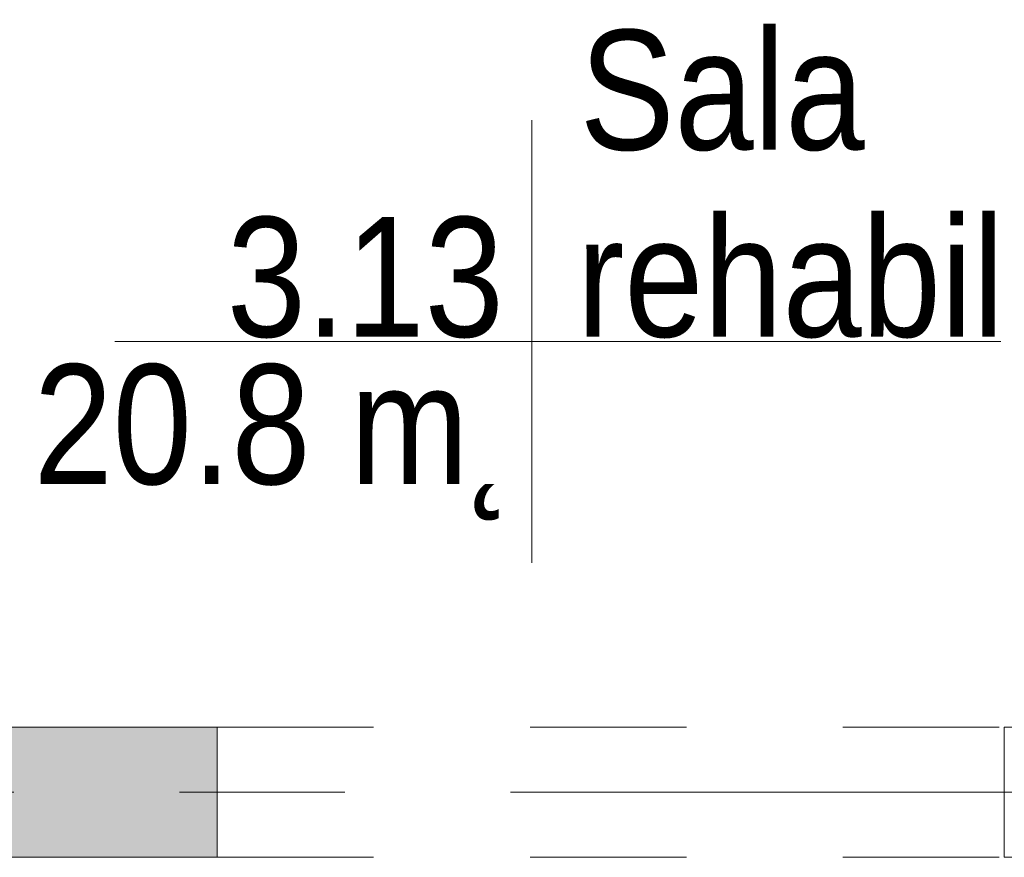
# Model space of a CAD drawing. Header units: centimetres. Extents: x -2424 to 2319, y 5 to 3760.
# Tile 99 of 117: x 680 to 869, y 2831 to 2992. Entities that reach past the tile are written whole.
import ezdxf

# ---------------------------------------------------------------- set-up
doc = ezdxf.new("R2010")
doc.units = ezdxf.units.CM
doc.linetypes.add('Dash', pattern=[60, 30, -30])
doc.linetypes.add('Oś', pattern=[222.25, 127, -31.75, 31.75, -31.75])
for name, color, linetype, lineweight in [('A-AREA-IDEN', 2, 'Continuous', 13), ('A-DOOR-HDLN', 31, 'Continuous', 13), ('A-WALL', 113, 'Continuous', 13), ('S-GRID', 1, 'Continuous', 13)]:
    doc.layers.add(name, color=color, linetype=linetype, lineweight=lineweight)
doc.layers.add('A-WALL-PATT', color=111, linetype='Continuous', lineweight=13, plot=False)
doc.styles.add('Arial_6', font='arial.ttf', dxfattribs={"width": 0.85, "height": 23})

msp = doc.modelspace()

# ---------------------------------------------------------------- linework, layer by layer
at = {"layer": 'A-AREA-IDEN', "color": 251, "lineweight": 9}
for p, q in [((778.73, 2972.34), (778.73, 2929.84)), ((788.48, 2929.84), (698.73, 2929.84)), ((698.73, 2929.84), (868.73, 2929.84)), ((778.73, 2929.84), (778.73, 2887.34))]:
    msp.add_line(p, q, dxfattribs=at)
at = {"layer": 'A-DOOR-HDLN', "color": 251, "linetype": 'Dash', "lineweight": 9}
for p, q in [((718.38, 2855.83), (869.38, 2855.83)), ((718.38, 2830.83), (869.38, 2830.83))]:
    msp.add_line(p, q, dxfattribs=at)
at = {"layer": 'A-WALL', "color": 251, "lineweight": 9}
for p, q in [((718.38, 2855.83), (498.38, 2855.83)), ((718.38, 2830.83), (718.38, 2855.83)), ((1209.38, 2855.83), (869.38, 2855.83)), ((869.38, 2855.83), (869.38, 2830.83)), ((498.38, 2830.83), (718.38, 2830.83)), ((869.38, 2830.83), (1209.38, 2830.83))]:
    msp.add_line(p, q, dxfattribs=at)
at = {"layer": 'A-WALL-PATT', "color": 251, "linetype": 'Continuous', "lineweight": 9, "extrusion": (0, 0, -1)}
for points in [[(-498.38, 2830.83), (-718.38, 2855.83), (-498.38, 2855.83)], [(-718.38, 2855.83), (-498.38, 2830.83), (-584.55, 2830.83)], [(-718.38, 2855.83), (-584.55, 2830.83), (-718.38, 2830.83)]]:
    msp.add_solid(points, dxfattribs=at)
at = {"layer": 'S-GRID', "color": 251, "linetype": 'Oś', "lineweight": 9}
msp.add_line((-1225.62, 2843.33), (1859.41, 2843.33), dxfattribs=at)

# ---------------------------------------------------------------- texts
at = {"layer": 'A-AREA-IDEN', "color": 251, "lineweight": 9, "style": 'Arial_6', "width": 0.85}
for s, p in [('Sala', (787.9, 2966.63)), ('rehabilitacyjna', (787.38, 2930.73)), ('3.13', (720.21, 2930.73)), ('20.8 m˛', (683.14, 2902.45))]:
    msp.add_text(s, height=23, dxfattribs=at).set_placement(p)

doc.saveas('drawing.dxf')
